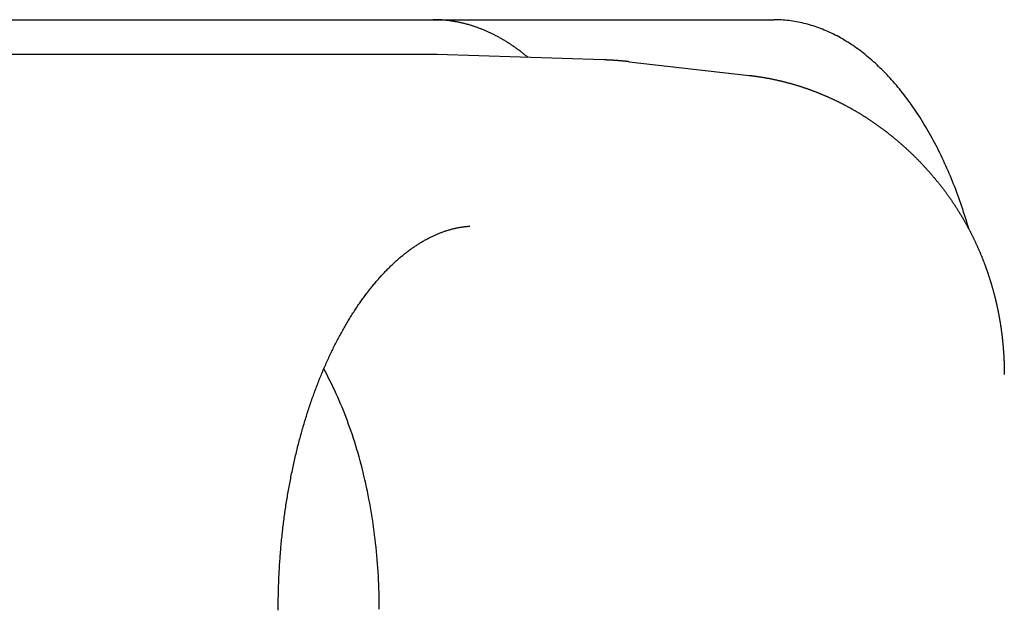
# Model space of a CAD drawing. Extents: x 987 to 2641, y 1244 to 2490.
# Tile 18 of 138: x 1148 to 1162, y 2042 to 2050. Entities that reach past the tile are written whole.
import ezdxf

# ---------------------------------------------------------------- set-up
doc = ezdxf.new("R2010")
doc.units = 0
doc.layers.add('KF_GRAVIS_8_RIGHT', color=7, linetype='CONTINUOUS')

# ---------------------------------------------------------------- blocks, each defined once
blk = doc.blocks.new('KF_GRAVIS_8_RIGHT')
at = {"layer": 'KF_GRAVIS_8_RIGHT'}
for p, q in [((36.2453, -95.5), (50.4079, -95.5)), ((50.4079, -95.5), (56.2883, -95.5)), ((51.3744, -96), (34.2069, -96)), ((53.8367, -96.0793), (51.428, -96.0009)), ((54.2022, -96.106), (55.9314, -96.3026))]:
    blk.add_line(p, q, dxfattribs=at)
for points in [[(52.7409, -96.0436, 0), (52.731, -96.0353, 0), (52.721, -96.027, 0), (52.711, -96.0188, 0), (52.701, -96.0107, 0), (52.6909, -96.0026, 0), (52.6809, -95.9946, 0), (52.6708, -95.9867, 0), (52.6607, -95.9788, 0), (52.6506, -95.9709, 0), (52.6405, -95.9632, 0), (52.6304, -95.9555, 0), (52.6203, -95.9478, 0), (52.6101, -95.9402, 0), (52.5999, -95.9327, 0), (52.5897, -95.9253, 0), (52.5795, -95.9179, 0), (52.5693, -95.9105, 0), (52.5591, -95.9033, 0), (52.5488, -95.896, 0), (52.5386, -95.8889, 0), (52.5283, -95.8818, 0), (52.518, -95.8748, 0), (52.5077, -95.8678, 0), (52.4974, -95.8609, 0), (52.487, -95.8541, 0), (52.4767, -95.8473, 0), (52.4663, -95.8406, 0), (52.456, -95.834, 0), (52.4456, -95.8274, 0), (52.4352, -95.8209, 0), (52.4248, -95.8144, 0), (52.4144, -95.808, 0), (52.4039, -95.8017, 0), (52.3935, -95.7955, 0), (52.383, -95.7893, 0), (52.3725, -95.7831, 0), (52.362, -95.7771, 0), (52.3515, -95.7711, 0), (52.341, -95.7651, 0), (52.3305, -95.7592, 0), (52.32, -95.7534, 0), (52.3094, -95.7477, 0), (52.2989, -95.742, 0), (52.2883, -95.7364, 0), (52.2777, -95.7308, 0), (52.2671, -95.7253, 0), (52.2565, -95.7199, 0), (52.2459, -95.7145, 0), (52.2353, -95.7092, 0), (52.2246, -95.704, 0), (52.214, -95.6988, 0), (52.2033, -95.6937, 0), (52.1927, -95.6887, 0), (52.182, -95.6837, 0), (52.1713, -95.6788, 0), (52.1606, -95.674, 0), (52.1499, -95.6692, 0), (52.1392, -95.6645, 0), (52.1285, -95.6599, 0), (52.1177, -95.6553, 0), (52.107, -95.6508, 0), (52.0962, -95.6463, 0), (52.0855, -95.6419, 0), (52.0747, -95.6376, 0), (52.0639, -95.6334, 0), (52.0531, -95.6292, 0), (52.0424, -95.6251, 0), (52.0316, -95.621, 0), (52.0207, -95.617, 0), (52.0099, -95.6131, 0), (51.9991, -95.6093, 0), (51.9883, -95.6055, 0), (51.9774, -95.6018, 0), (51.9666, -95.5981, 0), (51.9557, -95.5945, 0), (51.9448, -95.591, 0), (51.934, -95.5875, 0), (51.9231, -95.5841, 0), (51.9122, -95.5808, 0), (51.9013, -95.5776, 0), (51.8904, -95.5744, 0), (51.8795, -95.5712, 0), (51.8686, -95.5682, 0), (51.8577, -95.5652, 0), (51.8468, -95.5623, 0), (51.8358, -95.5594, 0), (51.8249, -95.5566, 0), (51.814, -95.5539, 0), (51.803, -95.5512, 0), (51.7921, -95.5487, 0), (51.7811, -95.5461, 0), (51.7702, -95.5437, 0), (51.7592, -95.5413, 0), (51.7482, -95.539, 0), (51.7373, -95.5367, 0), (51.7263, -95.5345, 0), (51.7153, -95.5324, 0), (51.7043, -95.5303, 0), (51.6933, -95.5284, 0), (51.6823, -95.5264, 0), (51.6713, -95.5246, 0), (51.6603, -95.5228, 0), (51.6493, -95.5211, 0), (51.6383, -95.5194, 0), (51.6273, -95.5178, 0), (51.6163, -95.5163, 0), (51.6053, -95.5149, 0), (51.5942, -95.5135, 0), (51.5832, -95.5122, 0), (51.5722, -95.5109, 0), (51.5611, -95.5097, 0), (51.5501, -95.5086, 0), (51.5391, -95.5076, 0), (51.528, -95.5066, 0), (51.517, -95.5057, 0), (51.506, -95.5049, 0), (51.4949, -95.5041, 0), (51.4839, -95.5034, 0), (51.4728, -95.5027, 0), (51.4618, -95.5022, 0), (51.4508, -95.5017, 0), (51.4397, -95.5012, 0), (51.4287, -95.5008, 0), (51.4176, -95.5005, 0), (51.4066, -95.5003, 0), (51.3955, -95.5001, 0), (51.3845, -95.5, 0), (51.3734, -95.5, 0)], [(59.105, -98.5233, 0), (59.0927, -98.481, 0), (59.0801, -98.439, 0), (59.0673, -98.3971, 0), (59.0544, -98.3554, 0), (59.0412, -98.3139, 0), (59.0278, -98.2726, 0), (59.0142, -98.2316, 0), (59.0004, -98.1907, 0), (58.9864, -98.15, 0), (58.9722, -98.1096, 0), (58.9578, -98.0693, 0), (58.9432, -98.0293, 0), (58.9284, -97.9895, 0), (58.9135, -97.9499, 0), (58.8983, -97.9106, 0), (58.8829, -97.8715, 0), (58.8673, -97.8326, 0), (58.8516, -97.7939, 0), (58.8356, -97.7555, 0), (58.8195, -97.7173, 0), (58.8032, -97.6794, 0), (58.7866, -97.6417, 0), (58.7699, -97.6043, 0), (58.753, -97.5671, 0), (58.736, -97.5302, 0), (58.7187, -97.4935, 0), (58.7013, -97.4571, 0), (58.6837, -97.421, 0), (58.6659, -97.3851, 0), (58.6479, -97.3495, 0), (58.6298, -97.3142, 0), (58.6115, -97.2791, 0), (58.593, -97.2443, 0), (58.5743, -97.2098, 0), (58.5555, -97.1756, 0), (58.5365, -97.1416, 0), (58.5173, -97.108, 0), (58.498, -97.0746, 0), (58.4785, -97.0416, 0), (58.4588, -97.0088, 0), (58.439, -96.9763, 0), (58.419, -96.9441, 0), (58.3989, -96.9122, 0), (58.3786, -96.8807, 0), (58.3582, -96.8494, 0), (58.3376, -96.8184, 0), (58.3168, -96.7878, 0), (58.2959, -96.7574, 0), (58.2748, -96.7274, 0), (58.2536, -96.6977, 0), (58.2323, -96.6683, 0), (58.2108, -96.6393, 0), (58.1892, -96.6105, 0), (58.1674, -96.5821, 0), (58.1455, -96.554, 0), (58.1234, -96.5263, 0), (58.1012, -96.4989, 0), (58.0789, -96.4718, 0), (58.0564, -96.445, 0), (58.0338, -96.4186, 0), (58.0111, -96.3926, 0), (57.9882, -96.3668, 0), (57.9653, -96.3414, 0), (57.9422, -96.3164, 0), (57.9189, -96.2917, 0), (57.8956, -96.2674, 0), (57.8721, -96.2434, 0), (57.8486, -96.2198, 0), (57.8249, -96.1965, 0), (57.801, -96.1736, 0), (57.7771, -96.151, 0), (57.7531, -96.1288, 0), (57.7289, -96.107, 0), (57.7047, -96.0855, 0), (57.6803, -96.0644, 0), (57.6559, -96.0436, 0), (57.6313, -96.0233, 0), (57.6066, -96.0033, 0), (57.5819, -95.9836, 0), (57.557, -95.9644, 0), (57.5321, -95.9455, 0), (57.507, -95.927, 0), (57.4819, -95.9089, 0), (57.4567, -95.8911, 0), (57.4314, -95.8737, 0), (57.406, -95.8567, 0), (57.3805, -95.8401, 0), (57.3549, -95.8239, 0), (57.3293, -95.8081, 0), (57.3036, -95.7926, 0), (57.2778, -95.7775, 0), (57.2519, -95.7629, 0), (57.226, -95.7486, 0), (57.2, -95.7347, 0), (57.1739, -95.7212, 0), (57.1478, -95.708, 0), (57.1215, -95.6953, 0), (57.0953, -95.683, 0), (57.069, -95.6711, 0), (57.0426, -95.6595, 0), (57.0161, -95.6484, 0), (56.9896, -95.6376, 0), (56.9631, -95.6273, 0), (56.9365, -95.6173, 0), (56.9099, -95.6078, 0), (56.8832, -95.5987, 0), (56.8564, -95.5899, 0), (56.8296, -95.5816, 0), (56.8028, -95.5736, 0), (56.776, -95.5661, 0), (56.7491, -95.559, 0), (56.7222, -95.5523, 0), (56.6952, -95.5459, 0), (56.6682, -95.54, 0), (56.6412, -95.5345, 0), (56.6142, -95.5294, 0), (56.5871, -95.5247, 0), (56.56, -95.5204, 0), (56.5329, -95.5166, 0), (56.5058, -95.5131, 0), (56.4786, -95.51, 0), (56.4515, -95.5074, 0), (56.4243, -95.5051, 0), (56.3971, -95.5033, 0), (56.3699, -95.5018, 0), (56.3427, -95.5008, 0), (56.3155, -95.5002, 0), (56.2883, -95.5, 0)], [(51.428, -96.0009, 0), (51.4275, -96.0009, 0), (51.4271, -96.0008, 0), (51.4267, -96.0008, 0), (51.4263, -96.0008, 0), (51.4259, -96.0008, 0), (51.4255, -96.0008, 0), (51.425, -96.0008, 0), (51.4246, -96.0008, 0), (51.4242, -96.0008, 0), (51.4238, -96.0007, 0), (51.4234, -96.0007, 0), (51.4229, -96.0007, 0), (51.4225, -96.0007, 0), (51.4221, -96.0007, 0), (51.4217, -96.0007, 0), (51.4213, -96.0007, 0), (51.4208, -96.0007, 0), (51.4204, -96.0006, 0), (51.42, -96.0006, 0), (51.4196, -96.0006, 0), (51.4192, -96.0006, 0), (51.4188, -96.0006, 0), (51.4183, -96.0006, 0), (51.4179, -96.0006, 0), (51.4175, -96.0006, 0), (51.4171, -96.0006, 0), (51.4167, -96.0005, 0), (51.4162, -96.0005, 0), (51.4158, -96.0005, 0), (51.4154, -96.0005, 0), (51.415, -96.0005, 0), (51.4146, -96.0005, 0), (51.4142, -96.0005, 0), (51.4137, -96.0005, 0), (51.4133, -96.0005, 0), (51.4129, -96.0005, 0), (51.4125, -96.0004, 0), (51.4121, -96.0004, 0), (51.4116, -96.0004, 0), (51.4112, -96.0004, 0), (51.4108, -96.0004, 0), (51.4104, -96.0004, 0), (51.41, -96.0004, 0), (51.4095, -96.0004, 0), (51.4091, -96.0004, 0), (51.4087, -96.0004, 0), (51.4083, -96.0003, 0), (51.4079, -96.0003, 0), (51.4075, -96.0003, 0), (51.407, -96.0003, 0), (51.4066, -96.0003, 0), (51.4062, -96.0003, 0), (51.4058, -96.0003, 0), (51.4054, -96.0003, 0), (51.4049, -96.0003, 0), (51.4045, -96.0003, 0), (51.4041, -96.0003, 0), (51.4037, -96.0003, 0), (51.4033, -96.0003, 0), (51.4029, -96.0002, 0), (51.4024, -96.0002, 0), (51.402, -96.0002, 0), (51.4016, -96.0002, 0), (51.4012, -96.0002, 0), (51.4008, -96.0002, 0), (51.4003, -96.0002, 0), (51.3999, -96.0002, 0), (51.3995, -96.0002, 0), (51.3991, -96.0002, 0), (51.3987, -96.0002, 0), (51.3982, -96.0002, 0), (51.3978, -96.0002, 0), (51.3974, -96.0002, 0), (51.397, -96.0002, 0), (51.3966, -96.0001, 0), (51.3962, -96.0001, 0), (51.3957, -96.0001, 0), (51.3953, -96.0001, 0), (51.3949, -96.0001, 0), (51.3945, -96.0001, 0), (51.3941, -96.0001, 0), (51.3936, -96.0001, 0), (51.3932, -96.0001, 0), (51.3928, -96.0001, 0), (51.3924, -96.0001, 0), (51.392, -96.0001, 0), (51.3916, -96.0001, 0), (51.3911, -96.0001, 0), (51.3907, -96.0001, 0), (51.3903, -96.0001, 0), (51.3899, -96.0001, 0), (51.3895, -96.0001, 0), (51.389, -96.0001, 0), (51.3886, -96.0001, 0), (51.3882, -96.0001, 0), (51.3878, -96.0001, 0), (51.3874, -96.0001, 0), (51.3869, -96, 0), (51.3865, -96, 0), (51.3861, -96, 0), (51.3857, -96, 0), (51.3853, -96, 0), (51.3849, -96, 0), (51.3844, -96, 0), (51.384, -96, 0), (51.3836, -96, 0), (51.3832, -96, 0), (51.3828, -96, 0), (51.3823, -96, 0), (51.3819, -96, 0), (51.3815, -96, 0), (51.3811, -96, 0), (51.3807, -96, 0), (51.3802, -96, 0), (51.3798, -96, 0), (51.3794, -96, 0), (51.379, -96, 0), (51.3786, -96, 0), (51.3782, -96, 0), (51.3777, -96, 0), (51.3773, -96, 0), (51.3769, -96, 0), (51.3765, -96, 0), (51.3761, -96, 0), (51.3756, -96, 0), (51.3752, -96, 0), (51.3748, -96, 0), (51.3744, -96, 0)], [(54.2022, -96.106, 0), (54.1994, -96.1057, 0), (54.1965, -96.1053, 0), (54.1937, -96.105, 0), (54.1908, -96.1047, 0), (54.188, -96.1044, 0), (54.1851, -96.1041, 0), (54.1823, -96.1038, 0), (54.1794, -96.1035, 0), (54.1766, -96.1032, 0), (54.1737, -96.1028, 0), (54.1709, -96.1025, 0), (54.168, -96.1022, 0), (54.1652, -96.1019, 0), (54.1623, -96.1016, 0), (54.1595, -96.1013, 0), (54.1566, -96.101, 0), (54.1538, -96.1008, 0), (54.1509, -96.1005, 0), (54.1481, -96.1002, 0), (54.1452, -96.0999, 0), (54.1424, -96.0996, 0), (54.1395, -96.0993, 0), (54.1367, -96.099, 0), (54.1338, -96.0987, 0), (54.131, -96.0985, 0), (54.1281, -96.0982, 0), (54.1253, -96.0979, 0), (54.1224, -96.0976, 0), (54.1196, -96.0974, 0), (54.1167, -96.0971, 0), (54.1139, -96.0968, 0), (54.111, -96.0966, 0), (54.1082, -96.0963, 0), (54.1053, -96.096, 0), (54.1025, -96.0958, 0), (54.0996, -96.0955, 0), (54.0968, -96.0953, 0), (54.0939, -96.095, 0), (54.0911, -96.0947, 0), (54.0882, -96.0945, 0), (54.0854, -96.0942, 0), (54.0825, -96.094, 0), (54.0797, -96.0937, 0), (54.0768, -96.0935, 0), (54.074, -96.0933, 0), (54.0711, -96.093, 0), (54.0682, -96.0928, 0), (54.0654, -96.0925, 0), (54.0625, -96.0923, 0), (54.0597, -96.0921, 0), (54.0568, -96.0918, 0), (54.054, -96.0916, 0), (54.0511, -96.0914, 0), (54.0483, -96.0911, 0), (54.0454, -96.0909, 0), (54.0426, -96.0907, 0), (54.0397, -96.0905, 0), (54.0368, -96.0902, 0), (54.034, -96.09, 0), (54.0311, -96.0898, 0), (54.0283, -96.0896, 0), (54.0254, -96.0894, 0), (54.0226, -96.0892, 0), (54.0197, -96.089, 0), (54.0169, -96.0888, 0), (54.014, -96.0886, 0), (54.0111, -96.0883, 0), (54.0083, -96.0881, 0), (54.0054, -96.0879, 0), (54.0026, -96.0877, 0), (53.9997, -96.0876, 0), (53.9969, -96.0874, 0), (53.994, -96.0872, 0), (53.9911, -96.087, 0), (53.9883, -96.0868, 0), (53.9854, -96.0866, 0), (53.9826, -96.0864, 0), (53.9797, -96.0862, 0), (53.9769, -96.086, 0), (53.974, -96.0859, 0), (53.9711, -96.0857, 0), (53.9683, -96.0855, 0), (53.9654, -96.0853, 0), (53.9626, -96.0852, 0), (53.9597, -96.085, 0), (53.9568, -96.0848, 0), (53.954, -96.0846, 0), (53.9511, -96.0845, 0), (53.9483, -96.0843, 0), (53.9454, -96.0842, 0), (53.9425, -96.084, 0), (53.9397, -96.0838, 0), (53.9368, -96.0837, 0), (53.934, -96.0835, 0), (53.9311, -96.0834, 0), (53.9282, -96.0832, 0), (53.9254, -96.0831, 0), (53.9225, -96.0829, 0), (53.9197, -96.0828, 0), (53.9168, -96.0826, 0), (53.9139, -96.0825, 0), (53.9111, -96.0823, 0), (53.9082, -96.0822, 0), (53.9054, -96.0821, 0), (53.9025, -96.0819, 0), (53.8996, -96.0818, 0), (53.8968, -96.0817, 0), (53.8939, -96.0815, 0), (53.8911, -96.0814, 0), (53.8882, -96.0813, 0), (53.8853, -96.0812, 0), (53.8825, -96.081, 0), (53.8796, -96.0809, 0), (53.8768, -96.0808, 0), (53.8739, -96.0807, 0), (53.871, -96.0806, 0), (53.8682, -96.0804, 0), (53.8653, -96.0803, 0), (53.8625, -96.0802, 0), (53.8596, -96.0801, 0), (53.8567, -96.08, 0), (53.8539, -96.0799, 0), (53.851, -96.0798, 0), (53.8481, -96.0797, 0), (53.8453, -96.0796, 0), (53.8424, -96.0795, 0), (53.8396, -96.0794, 0), (53.8367, -96.0793, 0)], [(55.9314, -96.3026, 0), (55.9397, -96.3035, 0), (55.948, -96.3045, 0), (55.9563, -96.3055, 0), (55.9646, -96.3065, 0), (55.9729, -96.3075, 0), (55.9812, -96.3086, 0), (55.9895, -96.3096, 0), (55.9978, -96.3107, 0), (56.0061, -96.3118, 0), (56.0144, -96.3129, 0), (56.0226, -96.314, 0), (56.0309, -96.3152, 0), (56.0392, -96.3164, 0), (56.0475, -96.3176, 0), (56.0557, -96.3188, 0), (56.064, -96.32, 0), (56.0723, -96.3212, 0), (56.0805, -96.3225, 0), (56.0888, -96.3238, 0), (56.0971, -96.3251, 0), (56.1053, -96.3264, 0), (56.1136, -96.3277, 0), (56.1218, -96.3291, 0), (56.1301, -96.3304, 0), (56.1383, -96.3318, 0), (56.1466, -96.3332, 0), (56.1548, -96.3346, 0), (56.163, -96.3361, 0), (56.1713, -96.3375, 0), (56.1795, -96.339, 0), (56.1877, -96.3405, 0), (56.1959, -96.342, 0), (56.2042, -96.3435, 0), (56.2124, -96.3451, 0), (56.2206, -96.3467, 0), (56.2288, -96.3482, 0), (56.237, -96.3498, 0), (56.2452, -96.3515, 0), (56.2534, -96.3531, 0), (56.2616, -96.3547, 0), (56.2698, -96.3564, 0), (56.278, -96.3581, 0), (56.2861, -96.3598, 0), (56.2943, -96.3615, 0), (56.3025, -96.3633, 0), (56.3107, -96.365, 0), (56.3188, -96.3668, 0), (56.327, -96.3686, 0), (56.3351, -96.3704, 0), (56.3433, -96.3723, 0), (56.3515, -96.3741, 0), (56.3596, -96.376, 0), (56.3677, -96.3778, 0), (56.3759, -96.3797, 0), (56.384, -96.3817, 0), (56.3921, -96.3836, 0), (56.4003, -96.3856, 0), (56.4084, -96.3875, 0), (56.4165, -96.3895, 0), (56.4246, -96.3915, 0), (56.4327, -96.3935, 0), (56.4408, -96.3956, 0), (56.4489, -96.3976, 0), (56.457, -96.3997, 0), (56.4651, -96.4018, 0), (56.4732, -96.4039, 0), (56.4813, -96.406, 0), (56.4894, -96.4082, 0), (56.4974, -96.4103, 0), (56.5055, -96.4125, 0), (56.5136, -96.4147, 0), (56.5216, -96.4169, 0), (56.5297, -96.4192, 0), (56.5377, -96.4214, 0), (56.5458, -96.4237, 0), (56.5538, -96.426, 0), (56.5618, -96.4283, 0), (56.5699, -96.4306, 0), (56.5779, -96.4329, 0), (56.5859, -96.4353, 0), (56.5939, -96.4376, 0), (56.6019, -96.44, 0), (56.6099, -96.4424, 0), (56.6179, -96.4449, 0), (56.6259, -96.4473, 0), (56.6339, -96.4497, 0), (56.6419, -96.4522, 0), (56.6498, -96.4547, 0), (56.6578, -96.4572, 0), (56.6658, -96.4597, 0), (56.6737, -96.4623, 0), (56.6817, -96.4648, 0), (56.6896, -96.4674, 0), (56.6976, -96.47, 0), (56.7055, -96.4726, 0), (56.7134, -96.4752, 0), (56.7213, -96.4779, 0), (56.7293, -96.4805, 0), (56.7372, -96.4832, 0), (56.7451, -96.4859, 0), (56.753, -96.4886, 0), (56.7609, -96.4913, 0), (56.7688, -96.4941, 0), (56.7767, -96.4968, 0), (56.7845, -96.4996, 0), (56.7924, -96.5024, 0), (56.8003, -96.5052, 0), (56.8081, -96.508, 0), (56.816, -96.5109, 0), (56.8238, -96.5137, 0), (56.8317, -96.5166, 0), (56.8395, -96.5195, 0), (56.8473, -96.5224, 0), (56.8551, -96.5253, 0), (56.863, -96.5283, 0), (56.8708, -96.5312, 0), (56.8786, -96.5342, 0), (56.8864, -96.5372, 0), (56.8942, -96.5402, 0), (56.9019, -96.5432, 0), (56.9097, -96.5463, 0), (56.9175, -96.5493, 0), (56.9253, -96.5524, 0), (56.933, -96.5555, 0), (56.9408, -96.5586, 0), (56.9485, -96.5617, 0), (56.9562, -96.5649, 0), (56.964, -96.568, 0), (56.9717, -96.5712, 0), (56.9794, -96.5744, 0), (56.9871, -96.5776, 0), (56.9948, -96.5808, 0), (57.0025, -96.584, 0), (57.0102, -96.5873, 0), (57.0179, -96.5905, 0), (57.0256, -96.5938, 0), (57.0332, -96.5971, 0), (57.0409, -96.6004, 0), (57.0486, -96.6038, 0), (57.0562, -96.6071, 0), (57.0638, -96.6105, 0), (57.0715, -96.6139, 0), (57.0791, -96.6173, 0), (57.0867, -96.6207, 0), (57.0943, -96.6241, 0), (57.1019, -96.6275, 0), (57.1095, -96.631, 0), (57.1171, -96.6345, 0), (57.1247, -96.638, 0), (57.1323, -96.6415, 0), (57.1399, -96.645, 0), (57.1474, -96.6485, 0), (57.155, -96.6521, 0), (57.1625, -96.6557, 0), (57.17, -96.6592, 0), (57.1776, -96.6628, 0), (57.1851, -96.6665, 0), (57.1926, -96.6701, 0), (57.2001, -96.6737, 0), (57.2076, -96.6774, 0), (57.2151, -96.6811, 0), (57.2226, -96.6848, 0), (57.2301, -96.6885, 0), (57.2375, -96.6922, 0), (57.245, -96.6959, 0), (57.2525, -96.6997, 0), (57.2599, -96.7035, 0), (57.2673, -96.7073, 0), (57.2748, -96.7111, 0), (57.2822, -96.7149, 0), (57.2896, -96.7187, 0), (57.297, -96.7225, 0), (57.3044, -96.7264, 0), (57.3118, -96.7303, 0), (57.3192, -96.7342, 0), (57.3265, -96.7381, 0), (57.3339, -96.742, 0), (57.3413, -96.7459, 0), (57.3486, -96.7499, 0), (57.356, -96.7539, 0), (57.3633, -96.7578, 0), (57.3706, -96.7618, 0), (57.3779, -96.7659, 0), (57.3852, -96.7699, 0), (57.3925, -96.7739, 0), (57.3998, -96.778, 0), (57.4071, -96.7821, 0), (57.4144, -96.7861, 0), (57.4216, -96.7902, 0), (57.4289, -96.7944, 0), (57.4361, -96.7985, 0), (57.4434, -96.8026, 0), (57.4506, -96.8068, 0), (57.4578, -96.811, 0), (57.4651, -96.8152, 0), (57.4723, -96.8194, 0), (57.4795, -96.8236, 0), (57.4867, -96.8278, 0), (57.4938, -96.8321, 0), (57.501, -96.8363, 0), (57.5082, -96.8406, 0), (57.5153, -96.8449, 0), (57.5225, -96.8492, 0), (57.5296, -96.8535, 0), (57.5367, -96.8579, 0), (57.5439, -96.8622, 0), (57.551, -96.8666, 0), (57.5581, -96.871, 0), (57.5652, -96.8754, 0), (57.5722, -96.8798, 0), (57.5793, -96.8842, 0), (57.5864, -96.8886, 0), (57.5934, -96.8931, 0), (57.6005, -96.8975, 0), (57.6075, -96.902, 0), (57.6146, -96.9065, 0), (57.6216, -96.911, 0), (57.6286, -96.9155, 0), (57.6356, -96.9201, 0), (57.6426, -96.9246, 0), (57.6496, -96.9292, 0), (57.6566, -96.9337, 0), (57.6635, -96.9383, 0), (57.6705, -96.9429, 0), (57.6774, -96.9476, 0), (57.6844, -96.9522, 0), (57.6913, -96.9568, 0), (57.6982, -96.9615, 0), (57.7051, -96.9662, 0), (57.712, -96.9708, 0), (57.7189, -96.9755, 0), (57.7258, -96.9803, 0), (57.7327, -96.985, 0), (57.7395, -96.9897, 0), (57.7464, -96.9945, 0), (57.7532, -96.9993, 0), (57.7601, -97.004, 0), (57.7669, -97.0088, 0), (57.7737, -97.0136, 0), (57.7805, -97.0185, 0), (57.7873, -97.0233, 0), (57.7941, -97.0281, 0), (57.8009, -97.033, 0), (57.8076, -97.0379, 0), (57.8144, -97.0428, 0), (57.8212, -97.0477, 0), (57.8279, -97.0526, 0), (57.8346, -97.0575, 0), (57.8413, -97.0625, 0), (57.8481, -97.0674, 0), (57.8548, -97.0724, 0), (57.8614, -97.0774, 0), (57.8681, -97.0824, 0), (57.8748, -97.0874, 0), (57.8815, -97.0924, 0), (57.8881, -97.0974, 0), (57.8948, -97.1025, 0), (57.9014, -97.1075, 0), (57.908, -97.1126, 0), (57.9146, -97.1177, 0), (57.9212, -97.1228, 0), (57.9278, -97.1279, 0), (57.9344, -97.133, 0), (57.941, -97.1382, 0), (57.9475, -97.1433, 0), (57.9541, -97.1485, 0), (57.9606, -97.1537, 0), (57.9672, -97.1589, 0), (57.9737, -97.1641, 0), (57.9802, -97.1693, 0), (57.9867, -97.1745, 0), (57.9932, -97.1797, 0), (57.9997, -97.185, 0), (58.0062, -97.1903, 0), (58.0126, -97.1955, 0), (58.0191, -97.2008, 0), (58.0255, -97.2061, 0), (58.0319, -97.2114, 0), (58.0384, -97.2168, 0), (58.0448, -97.2221, 0), (58.0512, -97.2275, 0), (58.0576, -97.2328, 0), (58.0639, -97.2382, 0), (58.0703, -97.2436, 0), (58.0767, -97.249, 0), (58.083, -97.2544, 0), (58.0894, -97.2598, 0), (58.0957, -97.2653, 0), (58.102, -97.2707, 0), (58.1083, -97.2762, 0), (58.1146, -97.2817, 0), (58.1209, -97.2872, 0), (58.1272, -97.2927, 0), (58.1335, -97.2982, 0), (58.1397, -97.3037, 0), (58.146, -97.3092, 0), (58.1522, -97.3148, 0), (58.1584, -97.3203, 0), (58.1646, -97.3259, 0), (58.1708, -97.3315, 0), (58.177, -97.3371, 0), (58.1832, -97.3427, 0), (58.1894, -97.3483, 0), (58.1956, -97.3539, 0), (58.2017, -97.3596, 0), (58.2079, -97.3652, 0), (58.214, -97.3709, 0), (58.2201, -97.3766, 0), (58.2262, -97.3823, 0), (58.2323, -97.388, 0), (58.2384, -97.3937, 0), (58.2445, -97.3994, 0), (58.2505, -97.4051, 0), (58.2566, -97.4109, 0), (58.2626, -97.4166, 0), (58.2687, -97.4224, 0), (58.2747, -97.4282, 0), (58.2807, -97.434, 0), (58.2867, -97.4398, 0), (58.2927, -97.4456, 0), (58.2987, -97.4514, 0), (58.3047, -97.4572, 0), (58.3106, -97.4631, 0), (58.3166, -97.469, 0), (58.3225, -97.4748, 0), (58.3284, -97.4807, 0), (58.3343, -97.4866, 0), (58.3403, -97.4925, 0), (58.3461, -97.4984, 0), (58.352, -97.5044, 0), (58.3579, -97.5103, 0), (58.3638, -97.5162, 0), (58.3696, -97.5222, 0), (58.3755, -97.5282, 0), (58.3813, -97.5342, 0), (58.3871, -97.5401, 0), (58.3929, -97.5461, 0), (58.3987, -97.5522, 0), (58.4045, -97.5582, 0), (58.4103, -97.5642, 0), (58.416, -97.5703, 0), (58.4218, -97.5763, 0), (58.4275, -97.5824, 0), (58.4332, -97.5885, 0), (58.439, -97.5946, 0), (58.4447, -97.6007, 0), (58.4504, -97.6068, 0), (58.4561, -97.6129, 0), (58.4617, -97.619, 0), (58.4674, -97.6252, 0), (58.473, -97.6313, 0), (58.4787, -97.6375, 0), (58.4843, -97.6437, 0), (58.4899, -97.6499, 0), (58.4955, -97.656, 0), (58.5011, -97.6623, 0), (58.5067, -97.6685, 0), (58.5123, -97.6747, 0), (58.5179, -97.6809, 0), (58.5234, -97.6872, 0), (58.529, -97.6934, 0), (58.5345, -97.6997, 0), (58.54, -97.706, 0), (58.5455, -97.7123, 0), (58.551, -97.7186, 0), (58.5565, -97.7249, 0), (58.562, -97.7312, 0), (58.5674, -97.7375, 0), (58.5729, -97.7439, 0), (58.5783, -97.7502, 0), (58.5838, -97.7566, 0), (58.5892, -97.7629, 0), (58.5946, -97.7693, 0), (58.6, -97.7757, 0), (58.6054, -97.7821, 0), (58.6107, -97.7885, 0), (58.6161, -97.7949, 0), (58.6214, -97.8014, 0), (58.6268, -97.8078, 0), (58.6321, -97.8143, 0), (58.6374, -97.8207, 0), (58.6427, -97.8272, 0), (58.648, -97.8337, 0)], [(58.648, -97.8337, 0), (58.653, -97.8397, 0), (58.6579, -97.8458, 0), (58.6628, -97.8519, 0), (58.6677, -97.858, 0), (58.6726, -97.8641, 0), (58.6775, -97.8703, 0), (58.6824, -97.8764, 0), (58.6873, -97.8825, 0), (58.6921, -97.8887, 0), (58.697, -97.8949, 0), (58.7018, -97.901, 0), (58.7066, -97.9072, 0), (58.7114, -97.9134, 0), (58.7162, -97.9196, 0), (58.721, -97.9258, 0), (58.7258, -97.932, 0), (58.7306, -97.9382, 0), (58.7353, -97.9445, 0), (58.74, -97.9507, 0), (58.7448, -97.957, 0), (58.7495, -97.9632, 0), (58.7542, -97.9695, 0), (58.7589, -97.9758, 0), (58.7636, -97.9821, 0), (58.7682, -97.9884, 0), (58.7729, -97.9947, 0), (58.7775, -98.001, 0), (58.7822, -98.0073, 0), (58.7868, -98.0136, 0), (58.7914, -98.02, 0), (58.796, -98.0263, 0), (58.8006, -98.0327, 0), (58.8052, -98.039, 0), (58.8097, -98.0454, 0), (58.8143, -98.0518, 0), (58.8188, -98.0582, 0), (58.8233, -98.0646, 0), (58.8279, -98.071, 0), (58.8324, -98.0774, 0), (58.8369, -98.0838, 0), (58.8413, -98.0903, 0), (58.8458, -98.0967, 0), (58.8503, -98.1032, 0), (58.8547, -98.1096, 0), (58.8591, -98.1161, 0), (58.8636, -98.1226, 0), (58.868, -98.129, 0), (58.8724, -98.1355, 0), (58.8767, -98.142, 0), (58.8811, -98.1485, 0), (58.8855, -98.155, 0), (58.8898, -98.1616, 0), (58.8941, -98.1681, 0), (58.8985, -98.1746, 0), (58.9028, -98.1812, 0), (58.9071, -98.1877, 0), (58.9114, -98.1943, 0), (58.9156, -98.2009, 0), (58.9199, -98.2075, 0), (58.9241, -98.214, 0), (58.9284, -98.2206, 0), (58.9326, -98.2272, 0), (58.9368, -98.2339, 0), (58.941, -98.2405, 0), (58.9452, -98.2471, 0), (58.9494, -98.2537, 0), (58.9535, -98.2604, 0), (58.9577, -98.267, 0), (58.9618, -98.2737, 0), (58.9659, -98.2803, 0), (58.9701, -98.287, 0), (58.9742, -98.2937, 0), (58.9782, -98.3004, 0), (58.9823, -98.3071, 0), (58.9864, -98.3138, 0), (58.9904, -98.3205, 0), (58.9945, -98.3272, 0), (58.9985, -98.3339, 0), (59.0025, -98.3407, 0), (59.0065, -98.3474, 0), (59.0105, -98.3542, 0), (59.0145, -98.3609, 0), (59.0184, -98.3677, 0), (59.0224, -98.3745, 0), (59.0263, -98.3812, 0), (59.0302, -98.388, 0), (59.0341, -98.3948, 0), (59.038, -98.4016, 0), (59.0419, -98.4084, 0), (59.0458, -98.4152, 0), (59.0497, -98.4221, 0), (59.0535, -98.4289, 0), (59.0574, -98.4357, 0), (59.0612, -98.4426, 0), (59.065, -98.4494, 0), (59.0688, -98.4563, 0), (59.0726, -98.4631, 0), (59.0763, -98.47, 0), (59.0801, -98.4769, 0), (59.0838, -98.4838, 0), (59.0876, -98.4907, 0), (59.0913, -98.4976, 0), (59.095, -98.5045, 0), (59.0987, -98.5114, 0), (59.1024, -98.5183, 0), (59.1061, -98.5252, 0), (59.1097, -98.5322, 0), (59.1134, -98.5391, 0), (59.117, -98.546, 0), (59.1206, -98.553, 0), (59.1242, -98.56, 0), (59.1278, -98.5669, 0), (59.1314, -98.5739, 0), (59.135, -98.5809, 0), (59.1385, -98.5879, 0), (59.1421, -98.5948, 0), (59.1456, -98.6018, 0), (59.1491, -98.6089, 0), (59.1526, -98.6159, 0), (59.1561, -98.6229, 0), (59.1596, -98.6299, 0), (59.163, -98.6369, 0), (59.1665, -98.644, 0), (59.1699, -98.651, 0), (59.1734, -98.6581, 0), (59.1768, -98.6651, 0), (59.1802, -98.6722, 0), (59.1836, -98.6793, 0), (59.1869, -98.6863, 0), (59.1903, -98.6934, 0), (59.1936, -98.7005, 0), (59.197, -98.7076, 0), (59.2003, -98.7147, 0), (59.2036, -98.7218, 0), (59.2069, -98.7289, 0), (59.2102, -98.736, 0), (59.2135, -98.7432, 0), (59.2167, -98.7503, 0), (59.22, -98.7574, 0), (59.2232, -98.7646, 0), (59.2264, -98.7717, 0), (59.2296, -98.7789, 0), (59.2328, -98.786, 0), (59.236, -98.7932, 0), (59.2391, -98.8004, 0), (59.2423, -98.8075, 0), (59.2454, -98.8147, 0), (59.2486, -98.8219, 0), (59.2517, -98.8291, 0), (59.2548, -98.8363, 0), (59.2579, -98.8435, 0), (59.2609, -98.8507, 0), (59.264, -98.8579, 0), (59.267, -98.8652, 0), (59.2701, -98.8724, 0), (59.2731, -98.8796, 0), (59.2761, -98.8869, 0), (59.2791, -98.8941, 0), (59.2821, -98.9014, 0), (59.2851, -98.9086, 0), (59.288, -98.9159, 0), (59.2909, -98.9232, 0), (59.2939, -98.9304, 0), (59.2968, -98.9377, 0), (59.2997, -98.945, 0), (59.3026, -98.9523, 0), (59.3055, -98.9596, 0), (59.3083, -98.9669, 0), (59.3112, -98.9742, 0), (59.314, -98.9815, 0), (59.3168, -98.9888, 0), (59.3196, -98.9961, 0), (59.3224, -99.0034, 0), (59.3252, -99.0108, 0), (59.328, -99.0181, 0), (59.3307, -99.0254, 0), (59.3335, -99.0328, 0), (59.3362, -99.0401, 0), (59.3389, -99.0475, 0), (59.3416, -99.0548, 0), (59.3443, -99.0622, 0), (59.347, -99.0696, 0), (59.3497, -99.077, 0), (59.3523, -99.0843, 0), (59.3549, -99.0917, 0), (59.3576, -99.0991, 0), (59.3602, -99.1065, 0), (59.3628, -99.1139, 0), (59.3654, -99.1213, 0), (59.3679, -99.1287, 0), (59.3705, -99.1361, 0), (59.373, -99.1435, 0), (59.3756, -99.151, 0), (59.3781, -99.1584, 0), (59.3806, -99.1658, 0), (59.3831, -99.1733, 0), (59.3855, -99.1807, 0), (59.388, -99.1881, 0), (59.3905, -99.1956, 0), (59.3929, -99.203, 0), (59.3953, -99.2105, 0), (59.3977, -99.218, 0), (59.4001, -99.2254, 0), (59.4025, -99.2329, 0), (59.4049, -99.2404, 0), (59.4072, -99.2478, 0), (59.4096, -99.2553, 0), (59.4119, -99.2628, 0), (59.4142, -99.2703, 0), (59.4165, -99.2778, 0), (59.4188, -99.2853, 0), (59.4211, -99.2928, 0), (59.4234, -99.3003, 0), (59.4256, -99.3078, 0), (59.4279, -99.3153, 0), (59.4301, -99.3229, 0), (59.4323, -99.3304, 0), (59.4345, -99.3379, 0), (59.4367, -99.3455, 0), (59.4388, -99.353, 0), (59.441, -99.3605, 0), (59.4431, -99.3681, 0), (59.4453, -99.3756, 0), (59.4474, -99.3832, 0), (59.4495, -99.3907, 0), (59.4516, -99.3983, 0), (59.4536, -99.4059, 0), (59.4557, -99.4134, 0), (59.4578, -99.421, 0), (59.4598, -99.4286, 0), (59.4618, -99.4361, 0), (59.4638, -99.4437, 0), (59.4658, -99.4513, 0), (59.4678, -99.4589, 0), (59.4698, -99.4665, 0), (59.4717, -99.4741, 0), (59.4737, -99.4817, 0), (59.4756, -99.4893, 0), (59.4775, -99.4969, 0), (59.4794, -99.5045, 0), (59.4813, -99.5121, 0), (59.4832, -99.5197, 0), (59.485, -99.5274, 0), (59.4869, -99.535, 0), (59.4887, -99.5426, 0), (59.4905, -99.5502, 0), (59.4923, -99.5579, 0), (59.4941, -99.5655, 0), (59.4959, -99.5732, 0), (59.4977, -99.5808, 0), (59.4994, -99.5884, 0), (59.5012, -99.5961, 0), (59.5029, -99.6038, 0), (59.5046, -99.6114, 0), (59.5063, -99.6191, 0), (59.508, -99.6267, 0), (59.5097, -99.6344, 0), (59.5113, -99.6421, 0), (59.513, -99.6497, 0), (59.5146, -99.6574, 0), (59.5162, -99.6651, 0), (59.5179, -99.6728, 0), (59.5194, -99.6805, 0), (59.521, -99.6881, 0), (59.5226, -99.6958, 0), (59.5241, -99.7035, 0), (59.5257, -99.7112, 0), (59.5272, -99.7189, 0), (59.5287, -99.7266, 0), (59.5302, -99.7343, 0), (59.5317, -99.742, 0), (59.5332, -99.7497, 0), (59.5346, -99.7574, 0), (59.5361, -99.7652, 0), (59.5375, -99.7729, 0), (59.5389, -99.7806, 0), (59.5403, -99.7883, 0), (59.5417, -99.796, 0), (59.5431, -99.8038, 0), (59.5445, -99.8115, 0), (59.5458, -99.8192, 0), (59.5472, -99.827, 0), (59.5485, -99.8347, 0), (59.5498, -99.8424, 0), (59.5511, -99.8502, 0), (59.5524, -99.8579, 0), (59.5537, -99.8657, 0), (59.5549, -99.8734, 0), (59.5562, -99.8812, 0), (59.5574, -99.8889, 0), (59.5586, -99.8967, 0), (59.5598, -99.9044, 0), (59.561, -99.9122, 0), (59.5622, -99.9199, 0), (59.5634, -99.9277, 0), (59.5645, -99.9355, 0), (59.5657, -99.9432, 0), (59.5668, -99.951, 0), (59.5679, -99.9588, 0), (59.569, -99.9666, 0), (59.5701, -99.9743, 0), (59.5712, -99.9821, 0), (59.5722, -99.9899, 0), (59.5733, -99.9977, 0), (59.5743, -100.005, 0), (59.5753, -100.013, 0), (59.5763, -100.021, 0), (59.5773, -100.029, 0), (59.5783, -100.037, 0), (59.5792, -100.044, 0), (59.5802, -100.052, 0), (59.5811, -100.06, 0), (59.5821, -100.068, 0), (59.583, -100.076, 0), (59.5839, -100.083, 0), (59.5848, -100.091, 0), (59.5856, -100.099, 0), (59.5865, -100.107, 0), (59.5873, -100.115, 0), (59.5882, -100.122, 0), (59.589, -100.13, 0), (59.5898, -100.138, 0), (59.5906, -100.146, 0), (59.5914, -100.154, 0), (59.5921, -100.162, 0), (59.5929, -100.169, 0), (59.5936, -100.177, 0), (59.5944, -100.185, 0), (59.5951, -100.193, 0), (59.5958, -100.201, 0), (59.5965, -100.208, 0), (59.5971, -100.216, 0), (59.5978, -100.224, 0), (59.5984, -100.232, 0), (59.5991, -100.24, 0), (59.5997, -100.248, 0), (59.6003, -100.255, 0), (59.6009, -100.263, 0), (59.6015, -100.271, 0), (59.6021, -100.279, 0), (59.6026, -100.287, 0), (59.6031, -100.295, 0), (59.6037, -100.302, 0), (59.6042, -100.31, 0), (59.6047, -100.318, 0), (59.6052, -100.326, 0), (59.6057, -100.334, 0), (59.6061, -100.342, 0), (59.6066, -100.35, 0), (59.607, -100.357, 0), (59.6074, -100.365, 0), (59.6078, -100.373, 0), (59.6082, -100.381, 0), (59.6086, -100.389, 0), (59.609, -100.397, 0), (59.6094, -100.405, 0), (59.6097, -100.412, 0), (59.61, -100.42, 0), (59.6104, -100.428, 0), (59.6107, -100.436, 0), (59.611, -100.444, 0), (59.6112, -100.452, 0), (59.6115, -100.46, 0), (59.6118, -100.467, 0), (59.612, -100.475, 0), (59.6122, -100.483, 0), (59.6124, -100.491, 0), (59.6126, -100.499, 0), (59.6128, -100.507, 0), (59.613, -100.515, 0), (59.6132, -100.522, 0), (59.6133, -100.53, 0), (59.6135, -100.538, 0), (59.6136, -100.546, 0), (59.6137, -100.554, 0), (59.6138, -100.562, 0), (59.6139, -100.57, 0), (59.6139, -100.577, 0), (59.614, -100.585, 0), (59.614, -100.593, 0), (59.6141, -100.601, 0), (59.6141, -100.609, 0), (59.6141, -100.617, 0)], [(49.1355, -104.013, 0), (49.1355, -103.987, 0), (49.1355, -103.962, 0), (49.1357, -103.936, 0), (49.1358, -103.911, 0), (49.1361, -103.885, 0), (49.1364, -103.86, 0), (49.1368, -103.834, 0), (49.1372, -103.809, 0), (49.1377, -103.783, 0), (49.1383, -103.758, 0), (49.1389, -103.732, 0), (49.1396, -103.707, 0), (49.1404, -103.681, 0), (49.1412, -103.656, 0), (49.1421, -103.63, 0), (49.1431, -103.605, 0), (49.1441, -103.579, 0), (49.1452, -103.554, 0), (49.1463, -103.529, 0), (49.1475, -103.503, 0), (49.1488, -103.478, 0), (49.1501, -103.452, 0), (49.1515, -103.427, 0), (49.153, -103.402, 0), (49.1545, -103.376, 0), (49.1561, -103.351, 0), (49.1578, -103.326, 0), (49.1595, -103.3, 0), (49.1613, -103.275, 0), (49.1631, -103.25, 0), (49.165, -103.224, 0), (49.167, -103.199, 0), (49.169, -103.174, 0), (49.1711, -103.149, 0), (49.1733, -103.124, 0), (49.1755, -103.098, 0), (49.1778, -103.073, 0), (49.1802, -103.048, 0), (49.1826, -103.023, 0), (49.185, -102.998, 0), (49.1876, -102.973, 0), (49.1902, -102.948, 0), (49.1929, -102.923, 0), (49.1956, -102.898, 0), (49.1984, -102.873, 0), (49.2012, -102.848, 0), (49.2041, -102.823, 0), (49.2071, -102.798, 0), (49.2102, -102.773, 0), (49.2133, -102.748, 0), (49.2164, -102.724, 0), (49.2196, -102.699, 0), (49.2229, -102.674, 0), (49.2263, -102.649, 0), (49.2297, -102.625, 0), (49.2331, -102.6, 0), (49.2367, -102.575, 0), (49.2403, -102.551, 0), (49.2439, -102.526, 0), (49.2476, -102.501, 0), (49.2514, -102.477, 0), (49.2552, -102.452, 0), (49.2591, -102.428, 0), (49.2631, -102.404, 0), (49.2671, -102.379, 0), (49.2711, -102.355, 0), (49.2753, -102.331, 0), (49.2795, -102.306, 0), (49.2837, -102.282, 0), (49.288, -102.258, 0), (49.2924, -102.234, 0), (49.2968, -102.21, 0), (49.3013, -102.186, 0), (49.3058, -102.161, 0), (49.3104, -102.137, 0), (49.3151, -102.114, 0), (49.3198, -102.09, 0), (49.3246, -102.066, 0), (49.3294, -102.042, 0), (49.3343, -102.018, 0), (49.3393, -101.994, 0), (49.3443, -101.971, 0), (49.3494, -101.947, 0), (49.3545, -101.923, 0), (49.3597, -101.9, 0), (49.3649, -101.876, 0), (49.3702, -101.853, 0), (49.3756, -101.829, 0), (49.381, -101.806, 0), (49.3865, -101.783, 0), (49.392, -101.759, 0), (49.3976, -101.736, 0), (49.4032, -101.713, 0), (49.4089, -101.69, 0), (49.4147, -101.667, 0), (49.4205, -101.644, 0), (49.4264, -101.621, 0), (49.4323, -101.598, 0), (49.4383, -101.575, 0), (49.4443, -101.552, 0), (49.4504, -101.529, 0), (49.4565, -101.507, 0), (49.4627, -101.484, 0), (49.469, -101.461, 0), (49.4753, -101.439, 0), (49.4817, -101.416, 0), (49.4881, -101.394, 0), (49.4946, -101.372, 0), (49.5011, -101.349, 0), (49.5077, -101.327, 0), (49.5143, -101.305, 0), (49.521, -101.283, 0), (49.5277, -101.261, 0), (49.5345, -101.239, 0), (49.5414, -101.217, 0), (49.5483, -101.195, 0), (49.5552, -101.173, 0), (49.5622, -101.151, 0), (49.5693, -101.13, 0), (49.5764, -101.108, 0), (49.5835, -101.086, 0), (49.5907, -101.065, 0), (49.598, -101.043, 0), (49.6053, -101.022, 0), (49.6126, -101.001, 0), (49.62, -100.979, 0), (49.6275, -100.958, 0), (49.635, -100.937, 0), (49.6425, -100.916, 0), (49.6501, -100.895, 0), (49.6578, -100.874, 0), (49.6655, -100.853, 0), (49.6732, -100.833, 0), (49.681, -100.812, 0), (49.6888, -100.791, 0), (49.6967, -100.771, 0), (49.7047, -100.75, 0), (49.7126, -100.73, 0), (49.7206, -100.709, 0), (49.7287, -100.689, 0), (49.7368, -100.669, 0), (49.745, -100.649, 0), (49.7532, -100.629, 0), (49.7614, -100.609, 0), (49.7697, -100.589, 0), (49.7781, -100.569, 0), (49.7864, -100.549, 0), (49.7949, -100.53, 0), (49.8033, -100.51, 0), (49.8118, -100.49, 0), (49.8204, -100.471, 0), (49.829, -100.452, 0), (49.8376, -100.432, 0), (49.8463, -100.413, 0), (49.855, -100.394, 0), (49.8638, -100.375, 0), (49.8726, -100.356, 0), (49.8815, -100.337, 0), (49.8903, -100.318, 0), (49.8993, -100.3, 0), (49.9082, -100.281, 0), (49.9172, -100.262, 0), (49.9263, -100.244, 0), (49.9354, -100.226, 0), (49.9445, -100.207, 0), (49.9537, -100.189, 0), (49.9629, -100.171, 0), (49.9721, -100.153, 0), (49.9814, -100.135, 0), (49.9907, -100.117, 0), (50.0001, -100.099, 0), (50.0095, -100.081, 0), (50.0189, -100.064, 0), (50.0284, -100.046, 0), (50.0379, -100.029, 0), (50.0474, -100.012, 0), (50.057, -99.9943, 0), (50.0666, -99.9771, 0), (50.0763, -99.96, 0), (50.086, -99.943, 0), (50.0957, -99.9261, 0), (50.1054, -99.9093, 0), (50.1152, -99.8926, 0), (50.125, -99.876, 0), (50.1348, -99.8594, 0), (50.1447, -99.843, 0), (50.1546, -99.8266, 0), (50.1645, -99.8103, 0), (50.1745, -99.7942, 0), (50.1845, -99.7781, 0), (50.1945, -99.7621, 0), (50.2046, -99.7462, 0), (50.2146, -99.7304, 0), (50.2247, -99.7147, 0), (50.2349, -99.6991, 0), (50.245, -99.6836, 0), (50.2552, -99.6681, 0), (50.2654, -99.6528, 0), (50.2757, -99.6376, 0), (50.2859, -99.6224, 0), (50.2962, -99.6074, 0), (50.3065, -99.5924, 0), (50.3169, -99.5776, 0), (50.3272, -99.5628, 0), (50.3376, -99.5482, 0), (50.348, -99.5336, 0), (50.3585, -99.5192, 0), (50.3689, -99.5048, 0), (50.3794, -99.4905, 0), (50.3899, -99.4763, 0), (50.4004, -99.4623, 0), (50.4109, -99.4483, 0), (50.4215, -99.4344, 0), (50.4321, -99.4206, 0), (50.4427, -99.407, 0), (50.4533, -99.3934, 0), (50.4639, -99.3799, 0), (50.4746, -99.3665, 0), (50.4852, -99.3533, 0), (50.4959, -99.3401, 0), (50.5066, -99.327, 0), (50.5173, -99.314, 0), (50.5281, -99.3012, 0), (50.5388, -99.2884, 0), (50.5496, -99.2757, 0), (50.5604, -99.2632, 0), (50.5712, -99.2507, 0), (50.582, -99.2383, 0), (50.5928, -99.2261, 0), (50.6036, -99.2139, 0), (50.6145, -99.2019, 0), (50.6253, -99.1899, 0), (50.6362, -99.1781, 0), (50.6471, -99.1663, 0), (50.658, -99.1547, 0), (50.6689, -99.1432, 0), (50.6798, -99.1318, 0), (50.6907, -99.1205, 0), (50.7016, -99.1093, 0), (50.7125, -99.0982, 0), (50.7235, -99.0872, 0), (50.7344, -99.0763, 0), (50.7454, -99.0655, 0), (50.7563, -99.0548, 0), (50.7673, -99.0442, 0), (50.7782, -99.0338, 0), (50.7892, -99.0234, 0), (50.8002, -99.0131, 0), (50.8111, -99.003, 0), (50.8221, -98.9929, 0), (50.8331, -98.983, 0), (50.8441, -98.9731, 0), (50.855, -98.9634, 0), (50.866, -98.9538, 0), (50.877, -98.9442, 0), (50.888, -98.9348, 0), (50.899, -98.9255, 0), (50.91, -98.9162, 0), (50.921, -98.9071, 0), (50.9319, -98.8981, 0), (50.9429, -98.8892, 0), (50.9539, -98.8804, 0), (50.9649, -98.8716, 0), (50.9759, -98.863, 0), (50.9868, -98.8545, 0), (50.9978, -98.8461, 0), (51.0088, -98.8378, 0), (51.0197, -98.8296, 0), (51.0307, -98.8215, 0), (51.0416, -98.8135, 0), (51.0526, -98.8056, 0), (51.0635, -98.7978, 0), (51.0745, -98.7901, 0), (51.0854, -98.7825, 0), (51.0963, -98.775, 0), (51.1073, -98.7676, 0), (51.1182, -98.7603, 0), (51.1291, -98.7531, 0), (51.14, -98.7459, 0), (51.1509, -98.7389, 0), (51.1618, -98.732, 0), (51.1726, -98.7252, 0), (51.1835, -98.7185, 0), (51.1944, -98.7119, 0), (51.2052, -98.7054, 0), (51.216, -98.699, 0), (51.2269, -98.6927, 0), (51.2377, -98.6864, 0), (51.2485, -98.6803, 0), (51.2593, -98.6743, 0), (51.27, -98.6684, 0), (51.2808, -98.6625, 0), (51.2915, -98.6568, 0), (51.3023, -98.6511, 0), (51.313, -98.6456, 0), (51.3237, -98.6402, 0), (51.3344, -98.6348, 0), (51.3451, -98.6296, 0), (51.3558, -98.6244, 0), (51.3664, -98.6193, 0), (51.377, -98.6144, 0), (51.3877, -98.6095, 0), (51.3983, -98.6047, 0), (51.4088, -98.6, 0), (51.4194, -98.5955, 0), (51.43, -98.591, 0), (51.4405, -98.5866, 0), (51.451, -98.5822, 0), (51.4615, -98.578, 0), (51.472, -98.5739, 0), (51.4825, -98.5698, 0), (51.4929, -98.5659, 0), (51.5034, -98.562, 0), (51.5138, -98.5582, 0), (51.5242, -98.5545, 0), (51.5346, -98.5509, 0), (51.545, -98.5474, 0), (51.5553, -98.544, 0), (51.5657, -98.5406, 0), (51.576, -98.5374, 0), (51.5864, -98.5342, 0), (51.5967, -98.5311, 0), (51.607, -98.5281, 0), (51.6173, -98.5252, 0), (51.6275, -98.5223, 0), (51.6378, -98.5196, 0), (51.648, -98.5169, 0), (51.6583, -98.5143, 0), (51.6685, -98.5118, 0), (51.6787, -98.5094, 0), (51.6889, -98.5071, 0), (51.6991, -98.5048, 0), (51.7093, -98.5027, 0), (51.7195, -98.5006, 0), (51.7296, -98.4986, 0), (51.7398, -98.4966, 0), (51.7499, -98.4948, 0), (51.7601, -98.493, 0), (51.7702, -98.4913, 0), (51.7803, -98.4897, 0), (51.7904, -98.4882, 0), (51.8005, -98.4868, 0), (51.8106, -98.4854, 0), (51.8207, -98.4841, 0), (51.8307, -98.4829, 0), (51.8408, -98.4817, 0), (51.8509, -98.4807, 0), (51.8609, -98.4797, 0), (51.871, -98.4788, 0), (51.881, -98.478, 0), (51.891, -98.4772, 0), (51.901, -98.4765, 0)], [(50.5935, -104, 0), (50.5933, -103.94, 0), (50.5927, -103.88, 0), (50.5917, -103.821, 0), (50.5902, -103.761, 0), (50.5884, -103.701, 0), (50.5861, -103.641, 0), (50.5835, -103.582, 0), (50.5804, -103.522, 0), (50.5769, -103.463, 0), (50.573, -103.403, 0), (50.5687, -103.344, 0), (50.564, -103.284, 0), (50.5589, -103.225, 0), (50.5534, -103.166, 0), (50.5474, -103.107, 0), (50.5411, -103.049, 0), (50.5344, -102.99, 0), (50.5272, -102.931, 0), (50.5197, -102.873, 0), (50.5118, -102.815, 0), (50.5034, -102.757, 0), (50.4947, -102.699, 0), (50.4856, -102.641, 0), (50.4761, -102.584, 0), (50.4661, -102.526, 0), (50.4558, -102.469, 0), (50.4451, -102.412, 0), (50.434, -102.356, 0), (50.4226, -102.299, 0), (50.4107, -102.243, 0), (50.3984, -102.187, 0), (50.3858, -102.132, 0), (50.3728, -102.076, 0), (50.3594, -102.021, 0), (50.3456, -101.967, 0), (50.3315, -101.912, 0), (50.317, -101.858, 0), (50.3021, -101.804, 0), (50.2868, -101.75, 0), (50.2712, -101.697, 0), (50.2552, -101.644, 0), (50.2389, -101.591, 0), (50.2222, -101.539, 0), (50.2051, -101.487, 0), (50.1877, -101.436, 0), (50.1699, -101.385, 0), (50.1518, -101.334, 0), (50.1333, -101.283, 0), (50.1145, -101.233, 0), (50.0953, -101.184, 0), (50.0758, -101.134, 0), (50.056, -101.086, 0), (50.0358, -101.037, 0), (50.0153, -100.989, 0), (49.9945, -100.942, 0), (49.9733, -100.895, 0), (49.9518, -100.848, 0), (49.93, -100.802, 0), (49.9079, -100.756, 0), (49.8855, -100.711, 0), (49.8628, -100.666, 0), (49.8397, -100.621, 0), (49.8164, -100.578, 0), (49.7928, -100.534, 0)]]:
    blk.add_polyline3d(points, dxfattribs=at)

msp = doc.modelspace()

# ---------------------------------------------------------------- block references
at = {"layer": 'KF_GRAVIS_8_RIGHT'}
msp.add_blockref('KF_GRAVIS_8_RIGHT', (1102.603, 2145.913), dxfattribs=at)

doc.saveas('drawing.dxf')
